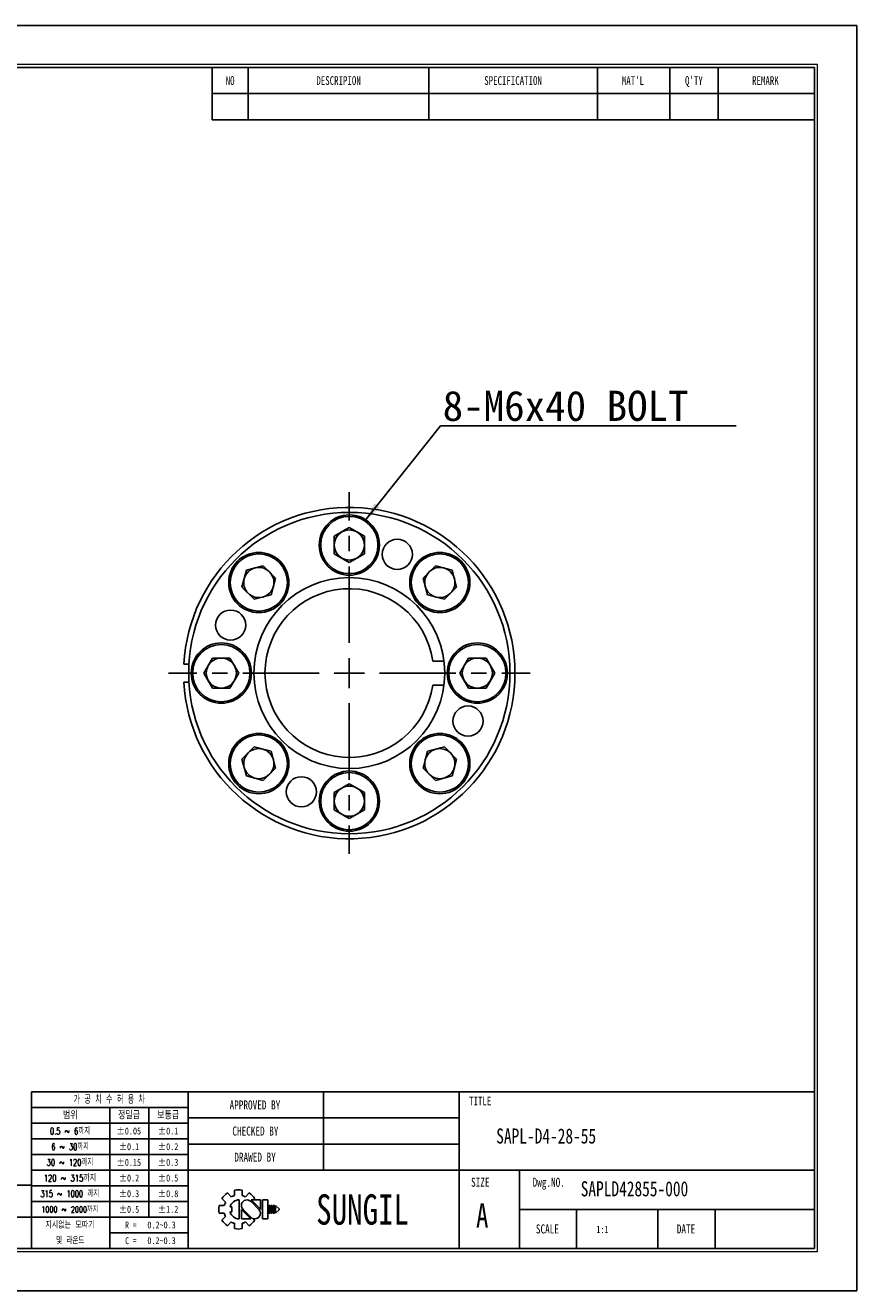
# Model space of a CAD drawing. Header units: millimetres. Extents: x 0 to 297, y 0 to 210.
# Tile 2 of 2: x 159 to 297, y 0 to 210. Entities that reach past the tile are written whole.
import ezdxf
from ezdxf.enums import TextEntityAlignment as Align

# ---------------------------------------------------------------- set-up
doc = ezdxf.new("R2010")
doc.units = ezdxf.units.MM
doc.header["$PDSIZE"] = -1
doc.linetypes.add('CENTERX2', pattern=[20.32, 12.7, -2.54, 2.54, -2.54])
doc.layers.add('문자', color=7, linetype='Continuous')
doc.layers.add('중심선', color=1, linetype='CENTERX2')
doc.layers.add('치수선', color=5, linetype='Continuous', lineweight=15)
doc.styles.add('SLDTEXTSTYLE0', font='TXT', dxfattribs={"width": 0.75})
doc.styles.add('SLDTEXTSTYLE1', font='TXT', dxfattribs={"width": 0.634615, "bigfont": 'bigfont'})
doc.styles.add('SLDTEXTSTYLE2', font='TXT', dxfattribs={"width": 0.75, "bigfont": 'bigfont'})
doc.styles.add('SLDTEXTSTYLE3', font='TXT', dxfattribs={"width": 0.694444, "bigfont": 'bigfont'})
doc.styles.add('SLDTEXTSTYLE4', font='TXT', dxfattribs={"width": 0.6875, "bigfont": 'bigfont'})
doc.styles.add('SLDTEXTSTYLE5', font='TXT', dxfattribs={"width": 0.7, "bigfont": 'bigfont'})
doc.styles.add('SLDTEXTSTYLE6', font='TXT', dxfattribs={"width": 0.692308, "bigfont": 'bigfont'})
doc.styles.add('SLDTEXTSTYLE7', font='TXT', dxfattribs={"width": 0.666667})
doc.dimstyles.new('SLDDIMSTYLE1', dxfattribs={"dimtxt": 0.18, "dimasz": 3.302, "dimexe": 0, "dimexo": 0.0625, "dimgap": 0, "dimtad": 0, "dimtih": 1, "dimtoh": 1, "dimdec": 0, "dimrnd": 1e-09, "dimzin": 0, "dimdsep": 46, "dimtxsty": 'Standard', "dimsah": 1, "dimcen": 0.09, "dimadec": 0, "dimazin": 0, "dimtfac": 3.302, "dimtdec": 0, "dimtofl": 0, "dimtmove": 0, "dimatfit": 3, "dimfxl": 1, "dimfrac": 2, "dimtolj": 1, "dimtzin": 0, "dimarcsym": 0})

# ---------------------------------------------------------------- blocks, each defined once
blk = doc.blocks.new('AAAA')
at = {"color": 250, "true_color": 0x191924}
for p, q in [((-298.87, 124.28), (-595.87, 124.28)), ((-298.87, -85.72), (-298.87, 124.28)), ((-595.87, -85.72), (-298.87, -85.72))]:
    blk.add_line(p, q, dxfattribs=at)
at = {"lineweight": 0}
for p, q in [((-305.37, 117.78), (-585.87, 117.78)), ((-305.37, -79.22), (-305.37, 117.78)), ((-585.87, -79.22), (-305.37, -79.22))]:
    blk.add_line(p, q, dxfattribs=at)
for p, q in [((-305.87, 117.28), (-585.37, 117.28)), ((-405.87, 117.28), (-405.87, 108.62)), ((-399.87, 117.28), (-399.87, 108.62)), ((-369.87, 117.28), (-369.87, 108.62)), ((-341.87, 117.28), (-341.87, 108.62)), ((-329.87, 117.28), (-329.87, 108.62)), ((-321.87, 117.28), (-321.87, 108.62)), ((-305.87, -78.72), (-305.87, 117.28)), ((-405.87, 112.95), (-305.87, 112.95)), ((-405.87, 108.62), (-305.87, 108.62)), ((-305.87, -52.72), (-435.87, -52.72)), ((-435.87, -52.72), (-435.87, -78.72)), ((-409.87, -52.72), (-409.87, -78.72)), ((-387.37, -52.72), (-387.37, -65.72)), ((-364.87, -52.72), (-364.87, -78.72)), ((-409.87, -55.32), (-435.87, -55.32)), ((-422.87, -55.32), (-422.87, -78.72)), ((-416.37, -55.32), (-416.37, -73.52)), ((-409.87, -57.92), (-435.87, -57.92)), ((-364.87, -57.05), (-409.87, -57.05)), ((-409.87, -60.52), (-435.87, -60.52)), ((-364.87, -61.38), (-409.87, -61.38)), ((-409.87, -63.12), (-435.87, -63.12)), ((-409.87, -65.72), (-435.87, -65.72)), ((-305.87, -65.72), (-409.87, -65.72)), ((-354.87, -65.72), (-354.87, -78.72)), ((-435.87, -68.22), (-533.87, -68.22)), ((-409.87, -68.32), (-435.87, -68.32)), ((-402.17, -69.02), (-402.17, -69.9)), ((-400.87, -69.02), (-400.87, -69.9)), ((-409.87, -70.92), (-435.87, -70.92)), ((-404.24, -70.42), (-403.62, -71.04)), ((-403.32, -69.5), (-402.7, -70.12)), ((-401.37, -70.64), (-401.37, -73.79)), ((-400.35, -70.12), (-399.72, -69.5)), ((-398.13, -72.22), (-399.46, -70.88)), ((-397.85, -72.19), (-399.4, -70.64)), ((-399.4, -70.64), (-397.85, -70.64)), ((-399.03, -70.64), (-398.81, -70.42)), ((-397.85, -70.64), (-397.85, -72.22)), ((-397.48, -70.64), (-397.48, -73.79)), ((-397.48, -70.64), (-396.61, -70.64)), ((-396.61, -70.64), (-396.61, -73.79)), ((-404.71, -71.57), (-403.84, -71.57)), ((-404.71, -71.57), (-403.84, -71.57)), ((-404.71, -72.86), (-403.84, -72.86)), ((-404.24, -74.01), (-403.62, -73.39)), ((-402.89, -71.78), (-402.59, -71.78)), ((-402.89, -72.65), (-402.59, -72.65)), ((-402.59, -71.78), (-402.59, -72.65)), ((-401.01, -72.22), (-401.01, -73.79)), ((-401.01, -72.24), (-399.45, -73.79)), ((-400.73, -72.22), (-399.39, -73.55)), ((-396.46, -71.57), (-396.46, -72.86)), ((-396.46, -71.57), (-396.24, -71.57)), ((-396.46, -72.86), (-396.24, -72.86)), ((-396.24, -71.57), (-396.24, -72.86)), ((-396.09, -71.57), (-396.09, -72.86)), ((-396.09, -71.57), (-395.88, -71.57)), ((-396.09, -72.86), (-395.88, -72.86)), ((-395.88, -71.57), (-395.88, -72.86)), ((-395.72, -71.57), (-395.72, -72.86)), ((-395.72, -71.57), (-395.51, -71.57)), ((-395.72, -72.86), (-395.51, -72.86)), ((-395.51, -71.57), (-395.51, -72.86)), ((-395.36, -71.57), (-395.36, -72.86)), ((-395.36, -71.57), (-394.71, -72.11)), ((-394.71, -72.32), (-395.36, -72.86)), ((-394.71, -72.11), (-394.71, -72.22)), ((-394.71, -72.11), (-394.71, -72.32)), ((-394.71, -72.22), (-394.71, -72.32)), ((-305.87, -72.22), (-354.87, -72.22)), ((-345.37, -72.22), (-345.37, -78.72)), ((-331.87, -72.22), (-331.87, -78.72)), ((-322.37, -72.22), (-322.37, -78.72)), ((-448.87, -73.52), (-435.87, -73.52)), ((-409.87, -73.52), (-435.87, -73.52)), ((-403.32, -74.93), (-402.7, -74.31)), ((-402.17, -74.53), (-402.17, -75.41)), ((-401.01, -73.79), (-399.45, -73.79)), ((-400.87, -74.53), (-400.87, -75.41)), ((-400.35, -74.31), (-399.72, -74.93)), ((-399.08, -73.74), (-398.81, -74.01)), ((-397.48, -73.79), (-396.61, -73.79)), ((-409.87, -76.12), (-422.87, -76.12)), ((-585.37, -78.72), (-305.87, -78.72))]:
    blk.add_line(p, q)
for centre, radius, start, end in [((-401.52, -72.22), 3.26, 78.4943, 101.5057), ((-401.52, -72.22), 3.26, 123.4943, 146.5057), ((-401.52, -72.22), 2.4, 150.6872, 164.3128), ((-401.37, -72.22), 1.58, 90, 164.0671), ((-401.52, -72.22), 2.4, 105.6872, 119.3128), ((-400.09, -71.56), 0.919, 43.2202, 225.8282), ((-401.52, -72.22), 2.4, 60.6872, 74.3128), ((-401.52, -72.22), 3.26, 33.4943, 56.5057), ((-401.52, -72.22), 3.26, 168.4943, 191.5057), ((-401.52, -72.22), 2.4, 195.6872, 209.3128), ((-401.37, -72.22), 1.58, 195.9329, 270), ((-398.77, -72.87), 0.919, 223.2202, 45.8282), ((-401.52, -72.22), 3.26, 213.4943, 236.5057), ((-401.52, -72.22), 2.4, 240.6872, 254.3128), ((-401.52, -72.22), 3.26, 258.4943, 281.5057), ((-401.52, -72.22), 2.4, 285.6872, 299.3128), ((-401.52, -72.22), 3.26, 303.4943, 326.5057)]:
    blk.add_arc(centre, radius, start, end)
for p in [(-387.37, -57.05), (-387.37, -61.38)]:
    blk.add_point(p)
at = {"color": 250, "true_color": 0x191924, "width": 0.75}
for tag, height, style, p in [('TITLE', 2.5, 'SLDTEXTSTYLE2', (-358.7, -62.04)), ('도번', 2.5, 'SLDTEXTSTYLE2', (-344.69, -70.81)), ('필렛', 1.15, 'SLDTEXTSTYLE0', (-416.62, -75.73)), ('SCALE', 1.2, 'SLDTEXTSTYLE0', (-342.09, -76.51)), ('DATE', 1.2, 'SLDTEXTSTYLE0', (-318.85, -76.56)), ('모따기', 1.15, 'SLDTEXTSTYLE0', (-416.62, -78.33))]:
    blk.add_attdef(tag, text='', height=height, dxfattribs=dict(at, style=style)).set_placement(p, align=Align.BOTTOM_LEFT)
at = {"layer": '문자', "attachment_point": 2}
for s, insert, char_height, style in [('NO', (-402.88, 115.84), 1.444, 'SLDTEXTSTYLE0'), ('DESCRIPION', (-384.88, 115.84), 1.444, 'SLDTEXTSTYLE0'), ('SPECIFICATION', (-355.91, 115.84), 1.444, 'SLDTEXTSTYLE0'), ("MAT'L", (-336.01, 115.84), 1.444, 'SLDTEXTSTYLE0'), ("Q'TY", (-325.89, 115.84), 1.444, 'SLDTEXTSTYLE0'), ('REMARK', (-314.02, 115.84), 1.444, 'SLDTEXTSTYLE0'), ('가 공 치 수 허 용 차', (-422.94, -53.37), 1.3, 'SLDTEXTSTYLE1'), ('APPROVED BY', (-398.76, -54.14), 1.5, 'SLDTEXTSTYLE0'), ('TITLE', (-361.36, -53.5), 1.444, 'SLDTEXTSTYLE0'), ('범위', (-429.4, -56), 1.25, 'SLDTEXTSTYLE2'), ('정밀급', (-419.66, -56), 1.25, 'SLDTEXTSTYLE2'), ('보통급', (-413.16, -56), 1.25, 'SLDTEXTSTYLE2'), ('0.5 ~ 6까지', (-429.45, -58.67), 1.1, 'SLDTEXTSTYLE3'), ('±0.05', (-419.68, -58.64), 1.15, 'SLDTEXTSTYLE0'), ('±0.1', (-413.16, -58.64), 1.15, 'SLDTEXTSTYLE0'), ('CHECKED BY', (-398.68, -58.47), 1.5, 'SLDTEXTSTYLE0'), ('6 ~ 30까지', (-429.43, -61.27), 1.1, 'SLDTEXTSTYLE4'), ('±0.1', (-419.66, -61.24), 1.15, 'SLDTEXTSTYLE0'), ('±0.2', (-413.16, -61.24), 1.15, 'SLDTEXTSTYLE0'), ('DRAWED BY', (-398.74, -62.8), 1.5, 'SLDTEXTSTYLE0'), ('30 ~ 120까지', (-429.46, -63.87), 1.1, 'SLDTEXTSTYLE5'), ('±0.15', (-419.68, -63.84), 1.15, 'SLDTEXTSTYLE0'), ('±0.3', (-413.16, -63.84), 1.15, 'SLDTEXTSTYLE0'), ('120 ~ 315까지', (-429.47, -66.47), 1.1, 'SLDTEXTSTYLE2'), ('±0.2', (-419.66, -66.44), 1.15, 'SLDTEXTSTYLE0'), ('±0.5', (-413.16, -66.44), 1.15, 'SLDTEXTSTYLE0'), ('SIZE', (-361.35, -66.97), 1.5, 'SLDTEXTSTYLE0'), ('Dwg.NO.', (-349.99, -66.97), 1.5, 'SLDTEXTSTYLE0'), ('315 ~ 1000 까지', (-429.48, -69.07), 1.1, 'SLDTEXTSTYLE6'), ('±0.3', (-419.66, -69.04), 1.15, 'SLDTEXTSTYLE0'), ('±0.8', (-413.16, -69.04), 1.15, 'SLDTEXTSTYLE0'), ('SUNGIL', (-380.89, -69.72), 5.032, 'SLDTEXTSTYLE0'), ('A', (-361.03, -71.23), 4, 'SLDTEXTSTYLE0'), ('1000 ~ 2000까지', (-429.47, -71.73), 0.99, 'SLDTEXTSTYLE2'), ('±0.5', (-419.66, -71.64), 1.15, 'SLDTEXTSTYLE0'), ('±1.2', (-413.16, -71.64), 1.15, 'SLDTEXTSTYLE0'), ('지시없는 모따기', (-429.45, -74.27), 1.1, 'SLDTEXTSTYLE2'), ('R =', (-419.36, -74.24), 1.15, 'SLDTEXTSTYLE7'), ('SCALE', (-350.21, -74.72), 1.5, 'SLDTEXTSTYLE0'), ('DATE', (-327.2, -74.72), 1.5, 'SLDTEXTSTYLE0'), ('및 라운드', (-429.41, -76.87), 1.1, 'SLDTEXTSTYLE5'), ('C =', (-419.36, -76.84), 1.15, 'SLDTEXTSTYLE7')]:
    blk.add_mtext(s, dxfattribs=dict(at, insert=insert, char_height=char_height, style=style))
blk = doc.blocks.new('SW_NOTE_0')
at = {"layer": '문자', "color": 0}
blk.add_line((49.09, 0), (0, 0), dxfattribs=at)
at = {"layer": '문자', "color": 0, "insert": (0.38, 5.8), "char_height": 5, "attachment_point": 1}
blk.add_mtext('{\\C3;8-M6x40 BOLT}', dxfattribs=at)
blk = doc.blocks.new('SW_CENTERMARKSYMBOL_0')
at = {"layer": '중심선', "color": 0}
for p, q in [((0, 5), (0, 30)), ((0, 0), (0, 2.5)), ((-5, 0), (-30, 0)), ((0, 0), (-2.5, 0)), ((0, 0), (0, -2.5)), ((0, 0), (2.5, 0)), ((5, 0), (30, 0)), ((0, -5), (0, -30))]:
    blk.add_line(p, q, dxfattribs=at)

msp = doc.modelspace()

# ---------------------------------------------------------------- linework, layer by layer
for p, q in [((210.31, 125.253), (212.81, 126.696)), ((212.81, 126.696), (215.31, 125.253)), ((210.31, 122.366), (210.31, 125.253)), ((215.31, 125.253), (215.31, 122.366)), ((212.81, 120.923), (210.31, 122.366)), ((215.31, 122.366), (212.81, 120.923)), ((195.742, 119.627), (198.531, 120.374)), ((198.531, 120.374), (200.572, 118.333)), ((225.047, 118.333), (227.088, 120.374)), ((227.088, 120.374), (229.877, 119.627)), ((194.995, 116.838), (195.742, 119.627)), ((200.572, 118.333), (199.825, 115.544)), ((225.794, 115.544), (225.047, 118.333)), ((229.877, 119.627), (230.624, 116.838)), ((197.036, 114.797), (194.995, 116.838)), ((199.825, 115.544), (197.036, 114.797)), ((228.583, 114.797), (225.794, 115.544)), ((230.624, 116.838), (228.583, 114.797)), ((188.673, 102.559), (190.116, 105.059)), ((190.116, 105.059), (193.003, 105.059)), ((193.003, 105.059), (194.446, 102.559)), ((231.173, 102.559), (232.616, 105.059)), ((232.616, 105.059), (235.503, 105.059)), ((235.503, 105.059), (236.946, 102.559)), ((185.35, 104.059), (186.188, 104.059)), ((228.519, 104.559), (226.666, 104.559)), ((186.188, 101.059), (185.35, 101.059)), ((190.116, 100.059), (188.673, 102.559)), ((194.446, 102.559), (193.003, 100.059)), ((232.616, 100.059), (231.173, 102.559)), ((236.946, 102.559), (235.503, 100.059)), ((193.003, 100.059), (190.116, 100.059)), ((226.666, 100.559), (228.519, 100.559)), ((235.503, 100.059), (232.616, 100.059)), ((194.995, 88.281), (197.036, 90.322)), ((197.036, 90.322), (199.825, 89.575)), ((225.794, 89.575), (228.583, 90.322)), ((228.583, 90.322), (230.624, 88.281)), ((195.742, 85.492), (194.995, 88.281)), ((199.825, 89.575), (200.572, 86.786)), ((225.047, 86.786), (225.794, 89.575)), ((230.624, 88.281), (229.877, 85.492)), ((200.572, 86.786), (198.531, 84.745)), ((227.088, 84.745), (225.047, 86.786)), ((198.531, 84.745), (195.742, 85.492)), ((210.31, 82.753), (212.81, 84.196)), ((212.81, 84.196), (215.31, 82.753)), ((229.877, 85.492), (227.088, 84.745)), ((210.31, 79.866), (210.31, 82.753)), ((215.31, 82.753), (215.31, 79.866)), ((212.81, 78.423), (210.31, 79.866)), ((215.31, 79.866), (212.81, 78.423))]:
    msp.add_line(p, q)
for centre, radius in [((212.81, 102.559), 26.663), ((212.81, 123.809), 5), ((212.81, 123.809), 4.75), ((220.77, 122.262), 2.5), ((197.784, 117.585), 5), ((197.784, 117.585), 4.75), ((227.836, 117.585), 5), ((227.836, 117.585), 4.75), ((212.81, 102.559), 15.837), ((193.107, 110.52), 2.5), ((191.56, 102.559), 5), ((191.56, 102.559), 4.75), ((234.06, 102.559), 5), ((234.06, 102.559), 4.75), ((232.512, 94.599), 2.5), ((197.784, 87.533), 5), ((227.836, 87.533), 5), ((197.784, 87.533), 4.75), ((227.836, 87.533), 4.75), ((212.81, 81.309), 5), ((204.849, 82.857), 2.5), ((212.81, 81.309), 4.75)]:
    msp.add_circle(centre, radius)
for centre, radius, start, end in [((212.81, 102.559), 27.5, 183.12678, 176.87322), ((212.81, 123.809), 2.5, 60, 120), ((212.81, 123.809), 2.5, 120, 180), ((212.81, 123.809), 2.5, 0, 60), ((212.81, 123.809), 2.5, 180, 240), ((212.81, 123.809), 2.5, 300, 0), ((197.784, 117.585), 2.5, 105, 165), ((197.784, 117.585), 2.5, 45, 105), ((212.81, 123.809), 2.5, 240, 300), ((227.836, 117.585), 2.5, 75, 135), ((227.836, 117.585), 2.5, 15, 75), ((197.784, 117.585), 2.5, 165, 225), ((197.784, 117.585), 2.5, 345, 45), ((227.836, 117.585), 2.5, 135, 195), ((227.836, 117.585), 2.5, 315, 15), ((197.784, 117.585), 2.5, 225, 285), ((197.784, 117.585), 2.5, 285, 345), ((212.81, 102.559), 14, 8.21321, 351.78679), ((227.836, 117.585), 2.5, 195, 255), ((227.836, 117.585), 2.5, 255, 315), ((191.56, 102.559), 2.5, 90, 150), ((191.56, 102.559), 2.5, 30, 90), ((234.06, 102.559), 2.5, 90, 150), ((234.06, 102.559), 2.5, 30, 90), ((191.56, 102.559), 2.5, 150, 210), ((191.56, 102.559), 2.5, 330, 30), ((234.06, 102.559), 2.5, 150, 210), ((234.06, 102.559), 2.5, 330, 30), ((191.56, 102.559), 2.5, 210, 270), ((191.56, 102.559), 2.5, 270, 330), ((234.06, 102.559), 2.5, 210, 270), ((234.06, 102.559), 2.5, 270, 330), ((197.784, 87.533), 2.5, 135, 195), ((197.784, 87.533), 2.5, 75, 135), ((197.784, 87.533), 2.5, 15, 75), ((227.836, 87.533), 2.5, 105, 165), ((227.836, 87.533), 2.5, 45, 105), ((227.836, 87.533), 2.5, 345, 45), ((197.784, 87.533), 2.5, 195, 255), ((197.784, 87.533), 2.5, 315, 15), ((227.836, 87.533), 2.5, 165, 225), ((227.836, 87.533), 2.5, 285, 345), ((197.784, 87.533), 2.5, 255, 315), ((227.836, 87.533), 2.5, 225, 285), ((212.81, 81.309), 2.5, 120, 180), ((212.81, 81.309), 2.5, 60, 120), ((212.81, 81.309), 2.5, 0, 60), ((212.81, 81.309), 2.5, 180, 240), ((212.81, 81.309), 2.5, 300, 0), ((212.81, 81.309), 2.5, 240, 300)]:
    msp.add_arc(centre, radius, start, end)

# ---------------------------------------------------------------- block references
at = {"color": 7, "linetype": 'Continuous'}
ref = msp.add_blockref('AAAA', (595.902, 85.776), dxfattribs=at)
ref.add_attrib('모따기', '0.2~0.3', dxfattribs={"layer": '문자', "height": 1.15, "style": 'SLDTEXTSTYLE0', "width": 0.75}).set_placement((179.283, 7.449), align=Align.BOTTOM_LEFT)
ref.add_attrib('필렛', '0.2~0.3', dxfattribs={"layer": '문자', "height": 1.15, "style": 'SLDTEXTSTYLE0', "width": 0.75}).set_placement((179.283, 10.049), align=Align.BOTTOM_LEFT)
ref.add_attrib('TITLE', 'SAPL-D4-28-55', dxfattribs={"layer": '문자', "height": 2.5, "style": 'SLDTEXTSTYLE0', "width": 0.75}).set_placement((237.199, 23.734), align=Align.BOTTOM_LEFT)
ref.add_attrib('도번', 'SAPLD42855-000', dxfattribs={"layer": '문자', "height": 2.5, "style": 'SLDTEXTSTYLE0', "width": 0.75}).set_placement((251.214, 14.971), align=Align.BOTTOM_LEFT)
ref.add_attrib('SCALE', '1:1', dxfattribs={"layer": '문자', "height": 1.2, "style": 'SLDTEXTSTYLE0', "width": 0.75}).set_placement((253.814, 9.262), align=Align.BOTTOM_LEFT)
at = {"layer": '중심선'}
msp.add_blockref('SW_CENTERMARKSYMBOL_0', (212.81, 102.559), dxfattribs=at)
at = {"layer": '치수선'}
msp.add_blockref('SW_NOTE_0', (227.929, 143.61), dxfattribs=at)

# ---------------------------------------------------------------- leaders
msp.add_leader([(215.37, 127.811), (227.929, 143.61)], dimstyle='SLDDIMSTYLE1', dxfattribs=at)

doc.saveas('drawing.dxf')
